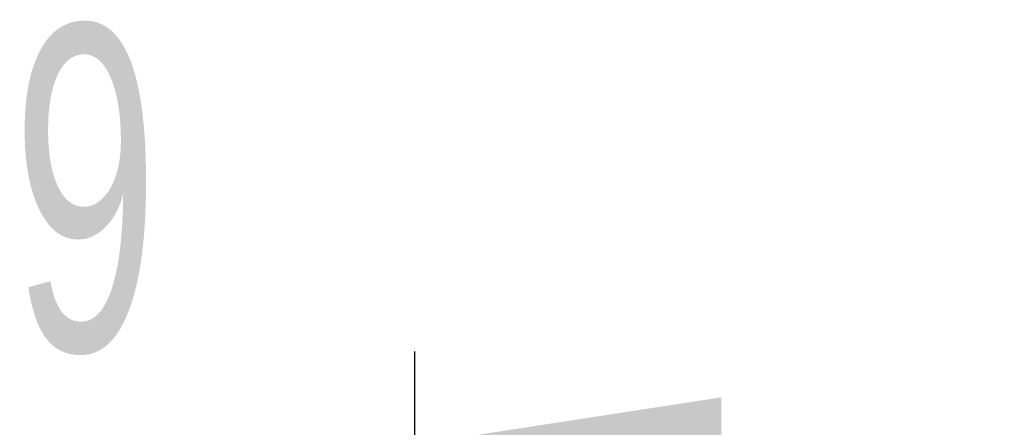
# Model space of a CAD drawing. Header units: millimetres. Extents: x 5 to 418, y 2 to 292.
# Tile 5 of 56: x 82.84 to 93.44, y 64.98 to 69.36. Entities that reach past the tile are written whole.
import ezdxf

# ---------------------------------------------------------------- set-up
doc = ezdxf.new("R2010")
doc.units = ezdxf.units.MM
doc.layers.add('SLD-0', color=7, linetype='Continuous')
doc.styles.add('SLDTEXTSTYLE0', font='TXT', dxfattribs={"width": 0.605})
doc.dimstyles.new('SLDDIMSTYLE2', dxfattribs={"dimtxt": 3.5, "dimasz": 3.302, "dimexe": 0, "dimexo": 0.0625, "dimgap": 0.875, "dimtad": 1, "dimlfac": 1.5, "dimrnd": 1e-09, "dimzin": 12, "dimdsep": 46, "dimtxsty": 'SLDTEXTSTYLE0', "dimsah": 1, "dimcen": 0.09, "dimadec": 0, "dimazin": 3, "dimtfac": 1, "dimtmove": 0, "dimatfit": 0, "dimfxl": 1, "dimfrac": 2, "dimtolj": 1, "dimtzin": 12, "dimarcsym": 0})

# ---------------------------------------------------------------- blocks, each defined once
blk = doc.blocks.new('_D_8')
at = {"layer": 'SLD-0', "color": 7}
for p, q in [((81.095, 49.348), (81.095, 65.79)), ((87.095, 49.348), (87.095, 65.79)), ((81.095, 64.79), (74.745, 64.79)), ((81.095, 64.79), (87.095, 64.79)), ((87.095, 64.79), (93.445, 64.79))]:
    blk.add_line(p, q, dxfattribs=at)
for points in [[(81.095, 64.79), (77.793, 65.298), (77.793, 64.282)], [(87.095, 64.79), (90.397, 64.282), (90.397, 65.298)]]:
    blk.add_solid(points, dxfattribs=at)
at = {"layer": 'SLD-0', "color": 7, "insert": (82.758, 69.302), "char_height": 3.5, "attachment_point": 1, "style": 'SLDTEXTSTYLE0'}
blk.add_mtext('9', dxfattribs=at)

msp = doc.modelspace()

# ---------------------------------------------------------------- dimensions: what is measured, and where the dimension line sits
at = {"layer": 'SLD-0', "color": 7}
dim = msp.add_linear_dim(base=(87.0949, 64.7898), p1=(81.0949, 49.3484), p2=(87.0949, 49.3484), dimstyle='SLDDIMSTYLE2', dxfattribs=at)
dim.commit()
dim.dimension.update_dxf_attribs({"geometry": '_D_8', "text_midpoint": (84.0949, 64.7898), "dimtype": 160})

doc.saveas('drawing.dxf')
